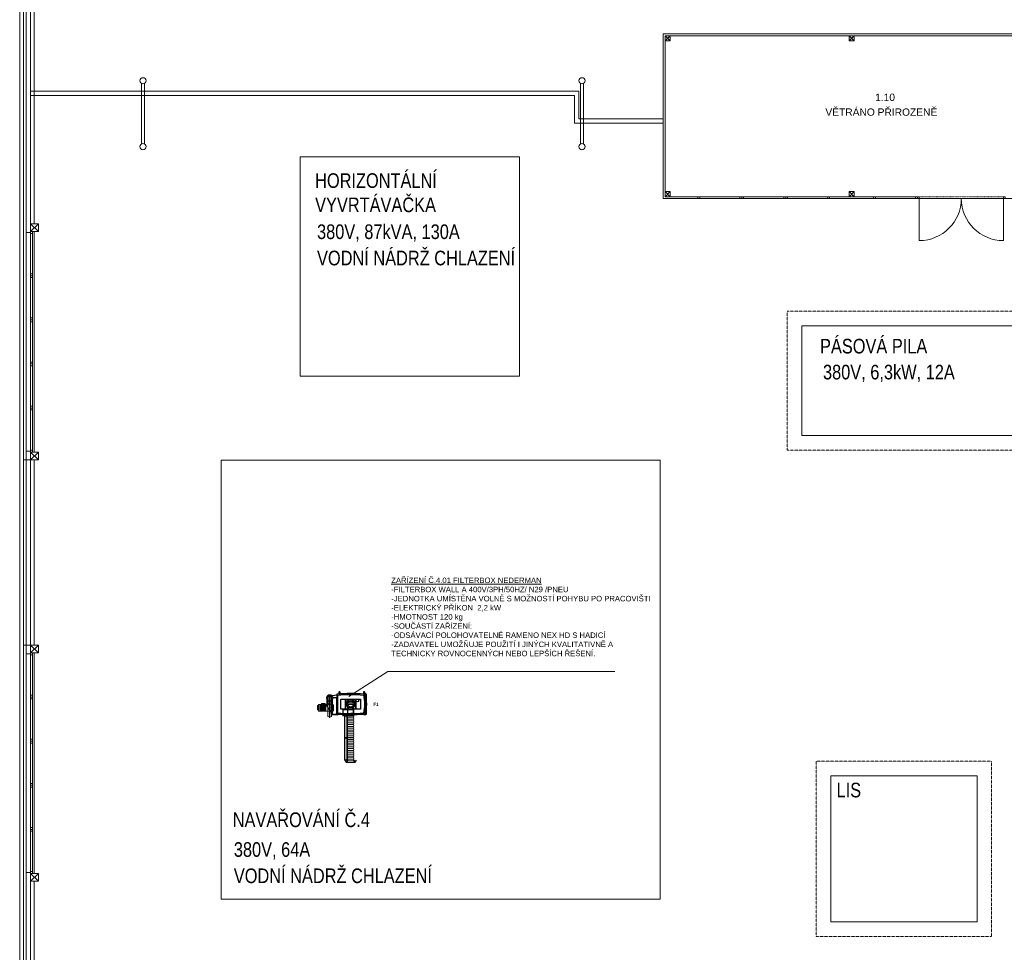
# Model space of a CAD drawing. Header units: millimetres. Extents: x 918337 to 1269480, y -257156 to -67477.
# Tile 4 of 114: x 921794 to 948709, y -154451 to -128950. Entities that reach past the tile are written whole.
import ezdxf

# ---------------------------------------------------------------- set-up
doc = ezdxf.new("R2010")
doc.units = ezdxf.units.MM
doc.linetypes.add('DĚLICÍ2', pattern=[15.875, 6.35, -3.175, 0, -3.175, 0, -3.175])
doc.linetypes.add('ČÁRKOVANÁ2', pattern=[0.375, 0.25, -0.125])
doc.layers.get('0').update_dxf_attribs({"color": 8, "lineweight": 9})
for name, color, linetype, lineweight in [('1VZT - LEGENDY', 7, 'Continuous', 13), ('LEGENDY', 7, 'Continuous', 9), ('St_plocha_místnosti', 3, 'Continuous', 18)]:
    doc.layers.add(name, color=color, linetype=linetype, lineweight=lineweight)
doc.layers.add('Configura 2D', color=7, linetype='Continuous')
doc.layers.add('Configura Drawing', color=7, linetype='Continuous')
doc.styles.add('Andy', font='arial.ttf')
doc.styles.add('Configura Arial bold', font='arialbd.ttf')
doc.styles.get("Standard").update_dxf_attribs({"font": 'arial.ttf'})

# ---------------------------------------------------------------- blocks, each defined once
blk = doc.blocks.new('EDWED')
at = {"color": 8, "ltscale": 2}
for p, q in [((872507, -253555), (872507, -223310)), ((872607, -253655), (872607, -223310)), ((872907, -223415), (872907, -229445)), ((890097, -228750), (890097, -224250)), ((890097, -224250), (911197, -224250)), ((890147, -228700), (890147, -224300)), ((890147, -224300), (911147, -224300)), ((872807, -225810), (887792, -225810)), ((887792, -225810), (887792, -226570)), ((872807, -225930), (887672, -225930)), ((887672, -225930), (887672, -226690)), ((890097, -228750), (891047, -228750)), ((891047, -228700), (890147, -228700)), ((891047, -228700), (891047, -228750)), ((891047, -228750), (891047, -228700)), ((891047, -228750), (891047, -228750)), ((894647, -228700), (894647, -228750)), ((894647, -228700), (895847, -228700)), ((894647, -228750), (895847, -228750)), ((895847, -228750), (895847, -228700)), ((895847, -228700), (895847, -228700)), ((895847, -228700), (895847, -228750)), ((895847, -228750), (895847, -228700)), ((895847, -228700), (895847, -228700)), ((895847, -228700), (895847, -228750)), ((895847, -228700), (895847, -228750)), ((895847, -228750), (895847, -228750)), ((895847, -228750), (895847, -228750)), ((872807, -229445), (873017, -229655)), ((872807, -229655), (873017, -229445)), ((873017, -229445), (872807, -229445)), ((872807, -229445), (872807, -229655)), ((873017, -229655), (873017, -229445)), ((872807, -229655), (873017, -229655)), ((872907, -229655), (872907, -235685)), ((872807, -235685), (873017, -235895)), ((872807, -235895), (873017, -235685)), ((873017, -235685), (872807, -235685)), ((872807, -235685), (872807, -235895)), ((873017, -235895), (873017, -235685)), ((872607, -235895), (872807, -235895)), ((872807, -235895), (873017, -235895)), ((872607, -240965), (872807, -240965)), ((872807, -240965), (873017, -241175)), ((872807, -241175), (873017, -240965)), ((873017, -240965), (872807, -240965)), ((872807, -240965), (872807, -241175)), ((872807, -241201), (872807, -241155)), ((873017, -241175), (873017, -240965)), ((872807, -241175), (873017, -241175)), ((872907, -247205), (872907, -241175)), ((872807, -253550), (872807, -247179)), ((872807, -247205), (873017, -247415)), ((872807, -247415), (873017, -247205)), ((873017, -247205), (872807, -247205)), ((872807, -247205), (872807, -247415)), ((873017, -247415), (873017, -247205)), ((872807, -247415), (873017, -247415)), ((872907, -253445), (872907, -247415))]:
    blk.add_line(p, q, dxfattribs=at)
at = {"color": 8}
for p, q in [((872687, -229681), (872687, -223310)), ((872807, -229681), (872807, -223310)), ((887794, -225810), (872809, -225810)), ((887792, -226570), (887794, -225810)), ((887674, -225930), (872809, -225930)), ((887672, -226690), (887674, -225930)), ((890097, -226570), (887792, -226570)), ((890097, -226428), (890097, -228750)), ((890097, -226690), (887672, -226690)), ((886172, -227611), (880172, -227611)), ((880172, -227611), (880172, -233611)), ((886172, -233611), (886172, -227611)), ((890097, -228750), (911197, -228750)), ((872687, -229681), (872687, -235659)), ((872807, -229681), (872687, -229681)), ((872807, -229655), (872857, -229655)), ((872807, -229707), (872807, -229655)), ((872807, -229655), (872857, -229655)), ((872807, -230861), (872807, -229655)), ((872807, -235685), (872807, -229655)), ((872807, -229655), (872857, -229655)), ((872857, -229707), (872807, -229707)), ((872857, -229655), (872857, -229707)), ((872857, -229655), (872857, -230861)), ((872857, -229655), (872857, -235685)), ((872807, -230809), (872807, -230861)), ((872857, -230809), (872807, -230809)), ((872807, -230861), (872857, -230861)), ((872807, -230913), (872807, -230861)), ((872807, -230861), (872857, -230861)), ((872807, -230861), (872807, -230861)), ((872857, -230861), (872807, -230861)), ((872807, -230861), (872857, -230861)), ((872807, -232067), (872807, -230861)), ((872807, -230861), (872857, -230861)), ((872857, -230861), (872807, -230861)), ((872857, -230913), (872807, -230913)), ((872857, -230861), (872857, -230809)), ((872857, -230861), (872857, -230913)), ((872857, -230861), (872857, -230861)), ((872857, -230861), (872857, -232067)), ((872807, -232015), (872807, -232067)), ((872857, -232015), (872807, -232015)), ((872807, -232067), (872857, -232067)), ((872807, -232119), (872807, -232067)), ((872807, -232067), (872857, -232067)), ((872807, -232067), (872807, -232067)), ((872857, -232067), (872807, -232067)), ((872807, -232067), (872857, -232067)), ((872807, -233273), (872807, -232067)), ((872807, -232067), (872857, -232067)), ((872857, -232067), (872807, -232067)), ((872857, -232119), (872807, -232119)), ((872857, -232067), (872857, -232015)), ((872857, -232067), (872857, -232119)), ((872857, -232067), (872857, -232067)), ((872857, -232067), (872857, -233273)), ((893883, -232227), (893883, -235227)), ((910883, -232227), (893883, -232227)), ((872807, -233221), (872807, -233273)), ((872857, -233221), (872807, -233221)), ((872807, -233273), (872857, -233273)), ((872807, -233325), (872807, -233273)), ((872807, -233273), (872857, -233273)), ((872807, -233273), (872807, -233273)), ((872857, -233273), (872807, -233273)), ((872807, -233273), (872857, -233273)), ((872807, -234479), (872807, -233273)), ((872807, -233273), (872857, -233273)), ((872857, -233273), (872807, -233273)), ((872857, -233325), (872807, -233325)), ((872857, -233273), (872857, -233221)), ((872857, -233273), (872857, -233325)), ((872857, -233273), (872857, -233273)), ((872857, -233273), (872857, -234479)), ((880172, -233611), (886172, -233611)), ((872807, -234427), (872807, -234479)), ((872857, -234427), (872807, -234427)), ((872857, -234479), (872857, -234427)), ((872807, -234479), (872857, -234479)), ((872807, -234531), (872807, -234479)), ((872807, -234479), (872857, -234479)), ((872807, -234479), (872807, -234479)), ((872857, -234479), (872807, -234479)), ((872807, -234479), (872857, -234479)), ((872807, -235685), (872807, -234479)), ((872807, -234479), (872857, -234479)), ((872857, -234479), (872807, -234479)), ((872857, -234531), (872807, -234531)), ((872857, -234479), (872857, -234531)), ((872857, -234479), (872857, -234479)), ((872857, -234479), (872857, -235685)), ((893883, -235227), (910883, -235227)), ((872807, -235659), (872687, -235659)), ((872687, -241201), (872687, -235659)), ((872807, -235633), (872807, -235685)), ((872857, -235633), (872807, -235633)), ((872807, -241201), (872807, -235659)), ((872807, -235685), (872857, -235685)), ((872857, -235685), (872807, -235685)), ((872857, -235685), (872807, -235685)), ((872857, -235685), (872857, -235633)), ((872607, -235895), (872607, -240965)), ((872907, -235895), (872907, -240965)), ((890013, -235904), (878013, -235904)), ((878013, -235904), (878013, -247904)), ((890013, -247904), (890013, -235904)), ((872687, -247179), (872687, -241201)), ((872807, -241201), (872687, -241201)), ((872807, -241175), (872857, -241175)), ((872807, -241227), (872807, -241175)), ((872807, -241175), (872807, -242381)), ((872857, -241175), (872807, -241175)), ((872807, -241175), (872807, -247205)), ((872857, -241175), (872807, -241175)), ((872857, -241227), (872807, -241227)), ((872857, -241175), (872857, -241227)), ((872857, -242381), (872857, -241175)), ((872857, -247205), (872857, -241175)), ((872807, -242329), (872807, -242381)), ((872857, -242329), (872807, -242329)), ((872807, -242381), (872857, -242381)), ((872807, -242381), (872857, -242381)), ((872807, -242381), (872807, -242381)), ((872857, -242381), (872807, -242381)), ((872807, -242381), (872857, -242381)), ((872807, -242381), (872857, -242381)), ((872807, -242433), (872807, -242381)), ((872807, -242381), (872807, -243587)), ((872857, -242381), (872807, -242381)), ((872857, -242433), (872807, -242433)), ((872857, -242381), (872857, -242329)), ((872857, -242381), (872857, -242381)), ((872857, -242381), (872857, -242433)), ((872857, -243587), (872857, -242381)), ((872807, -243535), (872807, -243587)), ((872857, -243535), (872807, -243535)), ((872857, -243587), (872857, -243535)), ((872807, -243587), (872857, -243587)), ((872807, -243587), (872857, -243587)), ((872807, -243587), (872807, -243587)), ((872857, -243587), (872807, -243587)), ((872807, -243587), (872857, -243587)), ((872807, -243587), (872857, -243587)), ((872807, -243639), (872807, -243587)), ((872807, -243587), (872807, -244793)), ((872857, -243587), (872807, -243587)), ((872857, -243639), (872807, -243639)), ((872857, -243587), (872857, -243587)), ((872857, -243587), (872857, -243639)), ((872857, -244793), (872857, -243587)), ((898676, -244531), (894676, -244531)), ((894676, -244531), (894676, -248531)), ((898676, -248531), (898676, -244531)), ((872807, -244741), (872807, -244793)), ((872857, -244741), (872807, -244741)), ((872807, -244793), (872857, -244793)), ((872807, -244793), (872857, -244793)), ((872807, -244793), (872807, -244793)), ((872857, -244793), (872807, -244793)), ((872807, -244793), (872857, -244793)), ((872807, -244793), (872857, -244793)), ((872807, -244845), (872807, -244793)), ((872807, -244793), (872807, -245999)), ((872857, -244793), (872807, -244793)), ((872857, -244845), (872807, -244845)), ((872857, -244793), (872857, -244741)), ((872857, -244793), (872857, -244793)), ((872857, -244793), (872857, -244845)), ((872857, -245999), (872857, -244793)), ((872807, -245947), (872807, -245999)), ((872857, -245947), (872807, -245947)), ((872807, -245999), (872857, -245999)), ((872807, -245999), (872857, -245999)), ((872807, -245999), (872807, -245999)), ((872857, -245999), (872807, -245999)), ((872807, -245999), (872857, -245999)), ((872807, -245999), (872857, -245999)), ((872807, -246051), (872807, -245999)), ((872807, -245999), (872807, -247205)), ((872857, -245999), (872807, -245999)), ((872857, -245999), (872857, -245947)), ((872857, -245999), (872857, -245999)), ((872857, -245999), (872857, -246051)), ((872857, -247205), (872857, -245999)), ((872857, -246051), (872807, -246051)), ((872807, -247179), (872687, -247179)), ((872687, -253555), (872687, -247179)), ((872807, -247153), (872807, -247205)), ((872857, -247153), (872807, -247153)), ((872807, -253550), (872807, -247179)), ((872807, -247205), (872857, -247205)), ((872807, -247205), (872857, -247205)), ((872807, -247205), (872857, -247205)), ((872857, -247205), (872857, -247153)), ((878013, -247904), (890013, -247904)), ((894676, -248531), (898676, -248531))]:
    blk.add_line(p, q, dxfattribs=at)
at = {"color": 8, "lineweight": 18, "ltscale": 2}
for p, q in [((875837, -227255), (875837, -225605)), ((875917, -227255), (875917, -225605)), ((887837, -227255), (887837, -225605)), ((887917, -227255), (887917, -225605))]:
    blk.add_line(p, q, dxfattribs=at)
at = {"color": 8, "linetype": 'ČÁRKOVANÁ2', "ltscale": 4}
for p, q in [((893483, -231827), (893483, -235627)), ((911283, -231827), (893483, -231827)), ((893483, -235627), (911283, -235627)), ((899076, -244131), (894276, -244131)), ((894276, -244131), (894276, -248931)), ((899076, -248931), (899076, -244131)), ((894276, -248931), (899076, -248931))]:
    blk.add_line(p, q, dxfattribs=at)
at = {"color": 8, "ltscale": 2}
for points in [[(890147, -224440), (890287, -224440), (890287, -224300), (890147, -224300)], [(895177, -224440), (895317, -224440), (895317, -224300), (895177, -224300)], [(890147, -228700), (890287, -228700), (890287, -228560), (890147, -228560)], [(891047, -228750), (892247, -228750), (892247, -228700), (891047, -228700)], [(891047, -228750), (891097, -228750), (891097, -228700), (891047, -228700)], [(892247, -228750), (892197, -228750), (892197, -228700), (892247, -228700)], [(892247, -228750), (893447, -228750), (893447, -228700), (892247, -228700)], [(892247, -228750), (892297, -228750), (892297, -228700), (892247, -228700)], [(893447, -228750), (893397, -228750), (893397, -228700), (893447, -228700)], [(893447, -228750), (894647, -228750), (894647, -228700), (893447, -228700)], [(893447, -228750), (893497, -228750), (893497, -228700), (893447, -228700)], [(894647, -228750), (894597, -228750), (894597, -228700), (894647, -228700)], [(895177, -228700), (895317, -228700), (895317, -228560), (895177, -228560)], [(895847, -228750), (897047, -228750), (897047, -228700), (895847, -228700)], [(895847, -228750), (895897, -228750), (895897, -228700), (895847, -228700)], [(897047, -228750), (896997, -228750), (896997, -228700), (897047, -228700)], [(897047, -228750), (897097, -228750), (897097, -228700), (897047, -228700)], [(899397, -228750), (899447, -228750), (899447, -228700), (899397, -228700)]]:
    blk.add_lwpolyline(points, close=True, dxfattribs=at)
for points in [[(890147, -224300), (890287, -224440)], [(890287, -224300), (890147, -224440)], [(895177, -224300), (895317, -224440)], [(895317, -224300), (895177, -224440)], [(890147, -228560), (890287, -228700)], [(890287, -228560), (890147, -228700)], [(895177, -228560), (895317, -228700)], [(895317, -228560), (895177, -228700)], [(897097, -228750), (897097, -229900)], [(899397, -228750), (899397, -229900)]]:
    blk.add_lwpolyline(points, dxfattribs=at)
at = {"color": 8, "linetype": 'DĚLICÍ2', "ltscale": 2}
for points in [[(899397, -228700), (897097, -228700)], [(899397, -228750), (897097, -228750)]]:
    blk.add_lwpolyline(points, dxfattribs=at)
at = {"color": 8, "ltscale": 2}
for centre in [(875877, -225530), (887877, -225530), (875877, -227330), (887877, -227330)]:
    blk.add_circle(centre, 85, dxfattribs=at)
for centre, start, end in [((897097, -228750), 270, 0), ((899397, -228750), 180, 270)]:
    blk.add_arc(centre, 1150, start, end, dxfattribs=at)
at = {"color": 8, "width": 0.8}
for s, p in [('HORIZONTÁLNÍ', (880583, -228459)), ('VYVRTÁVAČKA', (880583, -229122)), ('380V, 87kVA, 130A', (880635, -229857)), ('VODNÍ NÁDRŽ CHLAZENÍ', (880635, -230576)), ('PÁSOVÁ PILA', (894385, -232986)), ('380V, 6,3kW, 12A', (894466, -233695)), ('LIS', (894837, -245124)), ('NAVAŘOVÁNÍ Č.4', (878331, -245936)), ('380V, 64A', (878361, -246749)), ('VODNÍ NÁDRŽ CHLAZENÍ', (878361, -247468))]:
    blk.add_text(s, height=400, dxfattribs=at).set_placement(p)
blk = doc.blocks.new('*U860')
at = {"layer": 'Configura 2D', "lineweight": 9}
for p, q in [((-0.19, 0.845), (-0.01, 0.845)), ((-0.19, 0.69), (-0.01, 0.69)), ((-0.19, 0.685), (-0.01, 0.685)), ((-0.19, 0.675), (-0.01, 0.675))]:
    blk.add_line(p, q, dxfattribs=at)
for points in [[(-0.19, 0.88), (-0.01, 0.88), (-0.01, 0.57), (-0.19, 0.57), (-0.19, 0.88)], [(-0.04, 0.91), (-0.16, 0.91), (-0.169, 0.88), (-0.031, 0.88), (-0.04, 0.91)], [(0.255, 0.565), (-0.37, 0.565), (-0.37, 0.575), (0.255, 0.575), (0.255, 0.565)], [(0.245, 0.57), (0.228, 0.52), (-0.343, 0.52), (-0.36, 0.57), (-0.343, 0.62), (0.228, 0.62), (0.245, 0.57)], [(-0.04, 0.795), (0.02, 0.795), (0.02, 0.695), (-0.04, 0.695), (-0.04, 0.795)], [(0.17, 0.658), (0.174, 0.657), (0.179, 0.657), (0.183, 0.657), (0.187, 0.656), (0.192, 0.655), (0.196, 0.654), (0.2, 0.652), (0.204, 0.651), (0.208, 0.649), (0.212, 0.647), (0.216, 0.645), (0.219, 0.642), (0.223, 0.64), (0.226, 0.637), (0.23, 0.634), (0.233, 0.631), (0.236, 0.628), (0.239, 0.624), (0.241, 0.621), (0.244, 0.617), (0.246, 0.614), (0.248, 0.61), (0.25, 0.606), (0.252, 0.602), (0.253, 0.598), (0.254, 0.593), (0.255, 0.589), (0.256, 0.585), (0.257, 0.581), (0.257, 0.576), (0.257, 0.572), (0.257, 0.567), (0.257, 0.563), (0.257, 0.559), (0.256, 0.554), (0.255, 0.55), (0.254, 0.546), (0.253, 0.542), (0.251, 0.538), (0.25, 0.534), (0.248, 0.53), (0.246, 0.526), (0.243, 0.522), (0.241, 0.519), (0.238, 0.515), (0.235, 0.512), (0.232, 0.509), (0.229, 0.505), (0.226, 0.503), (0.222, 0.5), (0.219, 0.497), (0.215, 0.495), (0.211, 0.493), (0.207, 0.491), (0.203, 0.489), (0.199, 0.488), (0.195, 0.486), (0.191, 0.485), (0.187, 0.484), (0.182, 0.483), (0.178, 0.483), (0.174, 0.483), (0.169, 0.483), (0.165, 0.483), (0.161, 0.483), (0.156, 0.484), (0.152, 0.484), (0.148, 0.485), (0.143, 0.487), (0.139, 0.488), (0.135, 0.49), (0.131, 0.492), (0.127, 0.494), (0.124, 0.496), (0.12, 0.498), (0.116, 0.501), (0.113, 0.504), (0.11, 0.506), (0.107, 0.51), (0.104, 0.513), (0.101, 0.516), (0.098, 0.52), (0.096, 0.523), (0.094, 0.527), (0.092, 0.531), (0.09, 0.535), (0.088, 0.539), (0.087, 0.543), (0.085, 0.547), (0.084, 0.552), (0.084, 0.556), (0.083, 0.56), (0.083, 0.565), (0.083, 0.569), (0.083, 0.573), (0.083, 0.578), (0.083, 0.582), (0.084, 0.586), (0.085, 0.591), (0.086, 0.595), (0.087, 0.599), (0.089, 0.603), (0.091, 0.607), (0.093, 0.611), (0.095, 0.615), (0.097, 0.619), (0.1, 0.622), (0.102, 0.626), (0.105, 0.629), (0.108, 0.632), (0.111, 0.635), (0.115, 0.638), (0.118, 0.641), (0.122, 0.643), (0.126, 0.645), (0.129, 0.647), (0.133, 0.649), (0.137, 0.651), (0.141, 0.653), (0.146, 0.654), (0.15, 0.655), (0.154, 0.656), (0.158, 0.657), (0.163, 0.657), (0.167, 0.657), (0.17, 0.658)], [(0.02, 0.52), (-0.22, 0.52), (-0.19, 0.515), (-0.01, 0.515), (0.02, 0.52)], [(-0.01, 0.495), (-0.19, 0.495), (-0.193, 0.485), (-0.177, 0.465), (-0.023, 0.465), (-0.008, 0.485), (-0.01, 0.495)]]:
    blk.add_lwpolyline(points, dxfattribs=at)
for points in [[(-0.19, 0.842), (-0.189, 0.842), (-0.189, 0.692), (-0.19, 0.692)], [(-0.185, 0.842), (-0.184, 0.842), (-0.184, 0.692), (-0.185, 0.692)], [(-0.174, 0.842), (-0.173, 0.842), (-0.173, 0.692), (-0.174, 0.692)], [(-0.158, 0.842), (-0.156, 0.842), (-0.156, 0.692), (-0.158, 0.692)], [(-0.138, 0.842), (-0.136, 0.842), (-0.136, 0.692), (-0.138, 0.692)], [(-0.116, 0.842), (-0.114, 0.842), (-0.114, 0.692), (-0.116, 0.692)], [(-0.092, 0.842), (-0.09, 0.842), (-0.09, 0.692), (-0.092, 0.692)], [(-0.069, 0.842), (-0.067, 0.842), (-0.067, 0.692), (-0.069, 0.692)], [(-0.048, 0.842), (-0.047, 0.842), (-0.047, 0.692), (-0.048, 0.692)], [(-0.031, 0.842), (-0.03, 0.842), (-0.03, 0.692), (-0.031, 0.692)], [(-0.018, 0.842), (-0.018, 0.842), (-0.018, 0.692), (-0.018, 0.692)], [(-0.011, 0.842), (-0.011, 0.842), (-0.011, 0.692), (-0.011, 0.692)], [(-0.19, 0.515), (-0.01, 0.515), (-0.01, 0.495), (-0.19, 0.495)]]:
    blk.add_lwpolyline(points, close=True, dxfattribs=at)
at = {"layer": 'Configura 2D'}
for points in [[(0.23, 0.509), (0.219, 0.621, 0.288541), (0.2, 0.644, 0.042841), (0.071, 0.653), (-0.009, 0.653, 0.167223), (-0.138, 0.594), (-0.196, 0.544, -0.13671), (-0.247, 0.52), (0.205, 0.52, -0.171438), (0.23, 0.509)], [(0.185, 0.52), (0.205, 0.56), (0.195, 0.62), (0.095, 0.62), (0.04, 0.623, 0.294589), (0.02, 0.61), (0, 0.56), (0.01, 0.52), (0.185, 0.52)], [(0.252, 0.365), (-0.306, 0.365), (-0.294, 0.496, -0.260888), (-0.256, 0.52), (0.203, 0.52, -0.395906), (0.237, 0.493), (0.252, 0.365)], [(-0.281, 0.365), (0.281, 0.365, -0.044875), (0.281, -0.365, -0.105418), (-0.281, -0.365, -0.044875), (-0.281, 0.365)], [(-0.247, 0.352), (0.247, 0.352, -0.054057), (0.247, -0.352, -0.108884), (-0.247, -0.352, -0.054057), (-0.247, 0.352)], [(0.325, 0.285, 0.723947), (0.325, 0.323), (0.282, 0.323), (0.282, 0.285), (0.325, 0.285)], [(0.281, -0.365, -0.105418), (-0.281, -0.365), (-0.281, -0.415), (0.281, -0.415), (0.281, -0.365)], [(0.325, -0.385, 0.723947), (0.325, -0.347), (0.282, -0.347), (0.282, -0.385), (0.325, -0.385)]]:
    blk.add_lwpolyline(points, format="xyb", dxfattribs=at)
for points in [[(-0.281, 0.496), (0.184, 0.496), (0.184, 0.386), (-0.281, 0.386)], [(-0.135, 0.268), (0.135, 0.268), (0.135, 0.138), (-0.135, 0.138)], [(-0.135, 0.138), (0.135, 0.138), (0.135, -0.138), (-0.135, -0.138)], [(-0.135, -0.138), (0.135, -0.138), (0.135, -0.268), (-0.135, -0.268)], [(-0.281, -0.415), (0.281, -0.415), (0.281, -0.428), (-0.281, -0.428)], [(-0.035, -0.422), (0.035, -0.422), (0.035, -0.436), (-0.035, -0.436)]]:
    blk.add_lwpolyline(points, close=True, dxfattribs=at)
for centre, radius in [((0, 0), 0.083), ((0.097, -0.183), 0.037)]:
    blk.add_circle(centre, radius, dxfattribs=at)
at = {"layer": 'Configura 2D', "style": 'Configura Arial bold'}
blk.add_text('F1', height=0.088, rotation=-90, dxfattribs=at).set_placement((-0.05, -0.621))
blk = doc.blocks.new('*U859')
at = {"layer": 'Configura 2D', "linetype": 'Continuous'}
blk.add_blockref('*U860', (0, 0), dxfattribs=at)
blk = doc.blocks.new('*U862')
at = {"layer": 'Configura 2D', "lineweight": 9}
for p, q in [((0.358, -0.074), (0.358, 0.074)), ((0.408, -0.074), (0.408, 0.074)), ((0.459, -0.074), (0.459, 0.074)), ((0.509, -0.074), (0.509, 0.074)), ((0.56, -0.074), (0.56, 0.074)), ((0.611, -0.074), (0.611, 0.074)), ((0.661, -0.074), (0.661, 0.074)), ((0.712, -0.074), (0.712, 0.074)), ((0.762, -0.074), (0.762, 0.074)), ((0.813, -0.074), (0.813, 0.074)), ((0.863, -0.074), (0.863, 0.074)), ((0.914, -0.074), (0.914, 0.074)), ((0.964, -0.074), (0.964, 0.074)), ((1.015, -0.074), (1.015, 0.074)), ((1.065, -0.074), (1.065, 0.074)), ((1.116, -0.074), (1.116, 0.074)), ((1.166, -0.074), (1.166, 0.074)), ((1.217, -0.074), (1.217, 0.074)), ((1.267, -0.074), (1.267, 0.074)), ((1.318, -0.074), (1.318, 0.074)), ((1.368, -0.074), (1.368, 0.074)), ((1.419, -0.074), (1.419, 0.074)), ((1.47, -0.074), (1.47, 0.074)), ((1.52, -0.074), (1.52, 0.074))]:
    blk.add_line(p, q, dxfattribs=at)
for points in [[(-0.125, 0, -229.181664), (-0.125, -0.002), (-0.125, 0)], [(-0.103, 0, -229.181664), (-0.103, -0.002), (-0.103, 0)]]:
    blk.add_lwpolyline(points, format="xyb", dxfattribs=at)
for points in [[(-0.125, -0.118), (-0.125, 0.118), (-0.035, 0.118), (-0.035, -0.118), (-0.125, -0.118)], [(0.32, -0.08), (0.333, -0.086), (0.358, -0.074), (0.383, -0.086), (0.408, -0.074), (0.434, -0.086), (0.459, -0.074), (0.484, -0.086), (0.509, -0.074), (0.535, -0.086), (0.56, -0.074), (0.585, -0.086), (0.611, -0.074), (0.636, -0.086), (0.661, -0.074), (0.686, -0.086), (0.712, -0.074), (0.737, -0.086), (0.762, -0.074), (0.787, -0.086), (0.813, -0.074), (0.838, -0.086), (0.863, -0.074), (0.888, -0.086), (0.914, -0.074), (0.926, -0.08), (0.926, 0.08), (0.914, 0.074), (0.888, 0.086), (0.863, 0.074), (0.838, 0.086), (0.813, 0.074), (0.787, 0.086), (0.762, 0.074), (0.737, 0.086), (0.712, 0.074), (0.686, 0.086), (0.661, 0.074), (0.636, 0.086), (0.611, 0.074), (0.585, 0.086), (0.56, 0.074), (0.535, 0.086), (0.509, 0.074), (0.484, 0.086), (0.459, 0.074), (0.434, 0.086), (0.408, 0.074), (0.383, 0.086), (0.358, 0.074), (0.333, 0.086), (0.32, 0.08), (0.32, -0.08)], [(0.32, 0), (0.32, 0.08), (0.32, -0.08)], [(0.926, -0.08), (0.939, -0.086), (0.964, -0.074), (0.99, -0.086), (1.015, -0.074), (1.04, -0.086), (1.065, -0.074), (1.091, -0.086), (1.116, -0.074), (1.141, -0.086), (1.166, -0.074), (1.192, -0.086), (1.217, -0.074), (1.242, -0.086), (1.267, -0.074), (1.293, -0.086), (1.318, -0.074), (1.343, -0.086), (1.368, -0.074), (1.394, -0.086), (1.419, -0.074), (1.444, -0.086), (1.47, -0.074), (1.495, -0.086), (1.52, -0.074), (1.533, -0.08), (1.533, 0.08), (1.52, 0.074), (1.495, 0.086), (1.47, 0.074), (1.444, 0.086), (1.419, 0.074), (1.394, 0.086), (1.368, 0.074), (1.343, 0.086), (1.318, 0.074), (1.293, 0.086), (1.267, 0.074), (1.242, 0.086), (1.217, 0.074), (1.192, 0.086), (1.166, 0.074), (1.141, 0.086), (1.116, 0.074), (1.091, 0.086), (1.065, 0.074), (1.04, 0.086), (1.015, 0.074), (0.99, 0.086), (0.964, 0.074), (0.939, 0.086), (0.926, 0.08), (0.926, -0.08)], [(0.926, 0), (0.926, 0.08), (0.926, -0.08)]]:
    blk.add_lwpolyline(points, dxfattribs=at)
at = {"layer": 'Configura 2D'}
for points in [[(0, -0.08), (0, 0.08), (0.32, 0.08), (0.32, -0.08)], [(0.32, -0.16), (0.32, -0.107), (0.926, -0.107), (0.926, -0.16)], [(0.926, -0.16), (0.926, -0.107), (1.533, -0.107), (1.533, -0.16)]]:
    blk.add_lwpolyline(points, close=True, dxfattribs=at)
blk.add_lwpolyline([(0.16, 0), (0.16, -0.213), (0.32, -0.213, -0.129388), (0.24, 0.08), (0.16, 0.08), (0.16, 0)], format="xyb", dxfattribs=at)
for points in [[(1.533, 0), (1.533, -0.16), (1.583, -0.12), (1.583, 0.12), (1.533, 0.16)], [(1.533, 0.08), (1.583, 0.12), (1.533, 0.08)], [(1.533, -0.08), (1.583, -0.12)]]:
    blk.add_lwpolyline(points, dxfattribs=at)
blk = doc.blocks.new('*U861')
at = {"layer": 'Configura 2D', "linetype": 'Continuous'}
blk.add_blockref('*U862', (0, 0), dxfattribs=at)

msp = doc.modelspace()

# ---------------------------------------------------------------- linework, layer by layer
at = {"layer": '1VZT - LEGENDY', "ltscale": 0.1}
for p, q in [((931861, -146771.3), (930791.9, -147453.2)), ((938058.6, -146771.3), (931861, -146771.3))]:
    msp.add_line(p, q, dxfattribs=at)

# ---------------------------------------------------------------- block references
msp.add_blockref('EDWED', (49287.2, 94909.3))
at = {"layer": 'Configura Drawing', "linetype": 'Continuous', "xscale": 1000, "yscale": 1000, "zscale": 1000}
for name, rotation in [('*U859', 90), ('*U861', 269.9999999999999)]:
    msp.add_blockref(name, (930841.1, -147664.8), dxfattribs=dict(at, rotation=rotation))

# ---------------------------------------------------------------- texts
at = {"layer": '1VZT - LEGENDY', "lineweight": 5, "insert": (931951.5, -144204.6), "char_height": 150, "attachment_point": 1}
msp.add_mtext_dynamic_manual_height_columns('{\\LZAŘÍZENÍ Č.4.01 FILTERBOX NEDERMAN\\P}-FILTERBOX WALL A 400V/3PH/50HZ/ N29 /PNEU\\P-JEDNOTKA UMÍSTĚNA VOLNĚ S MOŽNOSTÍ POHYBU PO PRACOVIŠTI\\P-ELEKTRICKÝ PŘÍKON  2,2 kW \\P-HMOTNOST 120 kg\\P-SOUČÁSTÍ ZAŘÍZENÍ:\\P-ODSÁVACÍ POLOHOVATELNÉ RAMENO NEX HD S HADICÍ\\P{\\C1;-ZADAVATEL UMOŽŇUJE POUŽITÍ I JINÝCH\\~KVALITATIVNĚ A TECHNICKY\\~ROVNOCENNÝCH\\~NEBO\\~LEPŠÍCH ŘEŠENÍ.}', width=7941.607, gutter_width=12.5, heights=[0], dxfattribs=at)
at = {"layer": 'LEGENDY', "lineweight": 5, "insert": (943819, -131579.7), "char_height": 200, "attachment_point": 7}
msp.add_mtext_dynamic_manual_height_columns('\\A1;{\\L\\P}VĚTRÁNO PŘIROZENĚ', width=10573.444, gutter_width=0, heights=[2614.2], dxfattribs=at)
at = {"layer": 'St_plocha_místnosti', "ltscale": 2, "style": 'Andy'}
msp.add_text('1.10', height=200, dxfattribs=at).set_placement((945177.3, -131173.1))

doc.saveas('drawing.dxf')
